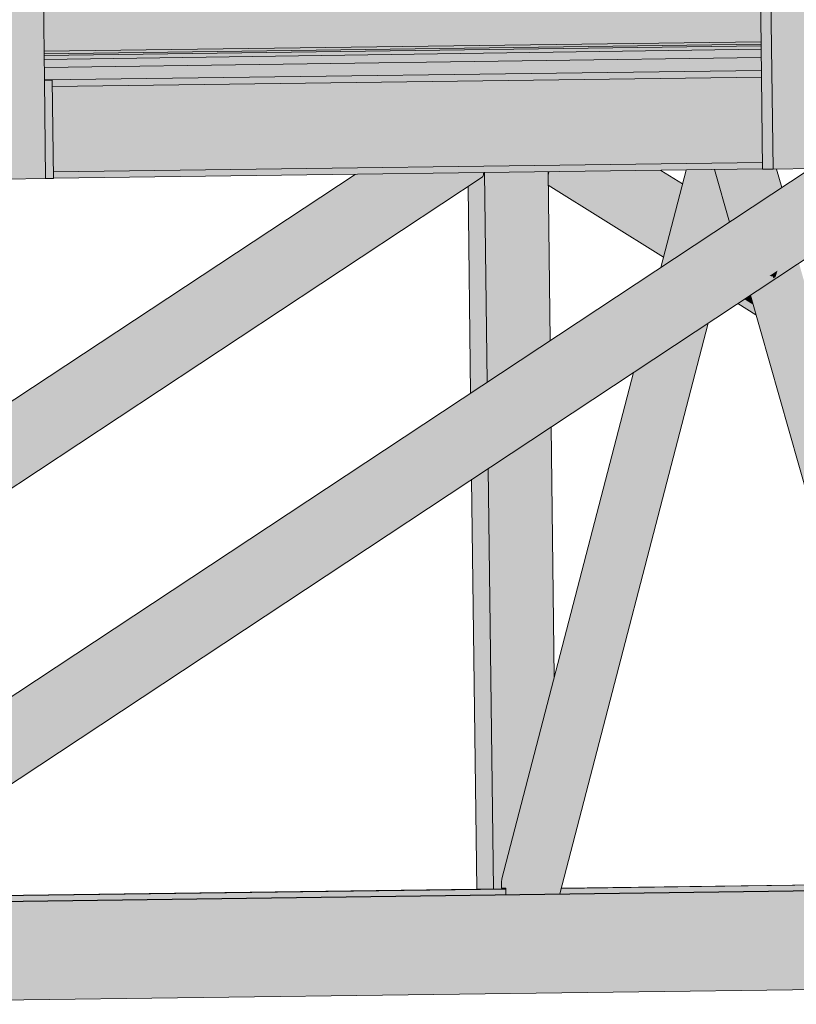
# Model space of a CAD drawing. Header units: centimetres. Extents: x -5472 to 10427, y -400 to 1902.
# Tile 57 of 91: x -4496 to -4401, y 1267 to 1387. Entities that reach past the tile are written whole.
import ezdxf

# ---------------------------------------------------------------- set-up
doc = ezdxf.new("R2010")
doc.units = ezdxf.units.CM
doc.header["$LTSCALE"] = 0.1
doc.header["$MEASUREMENT"] = 0
doc.layers.add('2_kładka_IFC.K_IR', color=7, linetype='Continuous')
doc.layers.add('2_stropy.K_IR', color=7, linetype='Continuous')

# ---------------------------------------------------------------- blocks, each defined once
blk = doc.blocks.new('ElemPrzekroju_5_1')
at = {"layer": '2_stropy.K_IR', "linetype": 'Continuous', "lineweight": 0, "true_color": 0xe0e0e0}
blk.add_hatch(color=254, dxfattribs=at).paths.add_polyline_path([(-4492.77, 1382.83), (-4492.76, 1382.34), (-4405.39, 1383.57), (-4405.4, 1383.98)])
at = {"layer": '2_stropy.K_IR', "linetype": 'Continuous', "lineweight": 0, "true_color": 0x9e9e9e}
blk.add_hatch(color=253, dxfattribs=at).paths.add_polyline_path([(-4492.76, 1382.34), (-4405.39, 1383.57), (-4405.4, 1383.98), (-4492.77, 1382.83), (-4492.77, 1382.53), (-4485.14, 1382.55), (-4488.13, 1382.5), (-4492.77, 1382.49), (-4492.77, 1382.48), (-4489.75, 1382.48), (-4492.76, 1382.44), (-4492.76, 1382.41), (-4482.74, 1382.55), (-4481.52, 1382.55), (-4492.76, 1382.39)])
at = {"layer": '2_stropy.K_IR', "linetype": 'Continuous', "lineweight": 0, "true_color": 0xb1b1b1}
blk.add_hatch(color=253, dxfattribs=at).paths.add_polyline_path([(-4492.76, 1382.34), (-4492.75, 1381.34), (-4405.38, 1382.57), (-4405.39, 1383.57)])
at = {"layer": '2_stropy.K_IR', "linetype": 'Continuous', "lineweight": 0, "true_color": 0x7a7a7a}
blk.add_hatch(color=8, dxfattribs=at).paths.add_polyline_path([(-4492.76, 1382.34), (-4492.75, 1381.34), (-4405.38, 1382.57), (-4405.39, 1383.57)])
at = {"layer": '2_stropy.K_IR', "color": 7, "linetype": 'Continuous', "lineweight": 0}
for p, q in [((-4492.76, 1382.34), (-4405.39, 1383.57)), ((-4405.38, 1382.57), (-4492.75, 1381.34))]:
    blk.add_line(p, q, dxfattribs=at)
blk = doc.blocks.new('ElemPrzekroju_648_1')
at = {"layer": '2_kładka_IFC.K_IR', "linetype": 'Continuous', "lineweight": 0, "true_color": 0x939393}
for points in [[(-4405.41, 1488.47), (-4406.68, 1488.46), (-4406.54, 1476.62), (-4406.46, 1476.62), (-4405.44, 1476.62), (-4405.43, 1476.32), (-4406.53, 1476.31), (-4405.67, 1406.13), (-4405.59, 1406.13), (-4404.57, 1406.13), (-4404.57, 1405.83), (-4405.66, 1405.82), (-4405.21, 1368.98), (-4403.94, 1368.98)], [(-4405.41, 1488.47), (-4406.68, 1488.46), (-4406.54, 1476.62), (-4406.46, 1476.62), (-4405.44, 1476.62), (-4405.43, 1476.32), (-4406.53, 1476.31), (-4405.67, 1406.13), (-4405.59, 1406.13), (-4404.57, 1406.13), (-4404.57, 1405.83), (-4405.66, 1405.82), (-4405.21, 1368.98), (-4403.94, 1368.98)], [(-4532.05, 1306.98), (-4532.05, 1306.82), (-4439.31, 1368.08), (-4439.24, 1368.29)], [(-4532.05, 1306.98), (-4532.05, 1306.82), (-4439.31, 1368.08), (-4439.24, 1368.29)], [(-4519.21, 1279.49), (-4518.96, 1279.5), (-4384.86, 1368.08), (-4384.8, 1368.29)], [(-4519.21, 1279.49), (-4518.96, 1279.5), (-4384.86, 1368.08), (-4384.8, 1368.29)], [(-4439.38, 1368.01), (-4441.1, 1366.88), (-4440.79, 1341.68), (-4438.78, 1343.02), (-4439.09, 1368.55), (-4439.21, 1368.55), (-4439.24, 1368.29), (-4439.31, 1368.08)], [(-4439.38, 1368.01), (-4441.1, 1366.88), (-4440.79, 1341.68), (-4438.78, 1343.02), (-4439.09, 1368.55), (-4439.21, 1368.55), (-4439.24, 1368.29), (-4439.31, 1368.08)], [(-4431.35, 1368.65), (-4431.35, 1368.28), (-4431.31, 1368.39), (-4431.28, 1368.65)], [(-4431.35, 1368.65), (-4431.35, 1368.28), (-4431.31, 1368.39), (-4431.28, 1368.65)], [(-4431.35, 1368.28), (-4431.35, 1368.17), (-4417.04, 1359.24), (-4416.99, 1359.45), (-4431.31, 1368.39)], [(-4431.35, 1368.28), (-4431.35, 1368.17), (-4417.04, 1359.24), (-4416.99, 1359.45), (-4431.31, 1368.39)], [(-4431.31, 1368.39), (-4416.99, 1359.45), (-4416.92, 1359.74), (-4431.2, 1368.65), (-4431.28, 1368.65)], [(-4431.31, 1368.39), (-4416.99, 1359.45), (-4416.92, 1359.74), (-4431.2, 1368.65), (-4431.28, 1368.65)], [(-4414.54, 1368.87), (-4417.63, 1356.98), (-4417.56, 1357.03), (-4414.49, 1368.87)], [(-4414.54, 1368.87), (-4417.63, 1356.98), (-4417.56, 1357.03), (-4414.49, 1368.87)], [(-4417.56, 1357.03), (-4415.59, 1358.34), (-4412.84, 1368.89), (-4414.49, 1368.87)], [(-4417.56, 1357.03), (-4415.59, 1358.34), (-4412.84, 1368.89), (-4414.49, 1368.87)], [(-4415.59, 1358.34), (-4415.38, 1358.47), (-4412.67, 1368.9), (-4412.84, 1368.89)], [(-4415.59, 1358.34), (-4415.38, 1358.47), (-4412.67, 1368.9), (-4412.84, 1368.89)], [(-4412.4, 1368.9), (-4415.06, 1358.68), (-4414.68, 1358.93), (-4412.09, 1368.9)], [(-4412.4, 1368.9), (-4415.06, 1358.68), (-4414.68, 1358.93), (-4412.09, 1368.9)], [(-4414.68, 1358.93), (-4414.29, 1359.19), (-4411.77, 1368.91), (-4412.09, 1368.9)], [(-4414.68, 1358.93), (-4414.29, 1359.19), (-4411.77, 1368.91), (-4412.09, 1368.9)], [(-4411.77, 1368.91), (-4414.29, 1359.19), (-4409.24, 1362.52), (-4411.06, 1368.92)], [(-4411.77, 1368.91), (-4414.29, 1359.19), (-4409.24, 1362.52), (-4411.06, 1368.92)], [(-4411.01, 1368.92), (-4411.06, 1368.92), (-4409.24, 1362.52), (-4409.2, 1362.55)], [(-4411.01, 1368.92), (-4411.06, 1368.92), (-4409.24, 1362.52), (-4409.2, 1362.55)], [(-4409.38, 1368.94), (-4411.01, 1368.92), (-4409.2, 1362.55), (-4407.82, 1363.47)], [(-4409.38, 1368.94), (-4411.01, 1368.92), (-4409.2, 1362.55), (-4407.82, 1363.47)], [(-4409.38, 1368.94), (-4407.82, 1363.47), (-4407.67, 1363.56), (-4409.2, 1368.94)], [(-4409.38, 1368.94), (-4407.82, 1363.47), (-4407.67, 1363.56), (-4409.2, 1368.94)], [(-4405.29, 1354.57), (-4406.67, 1353.66), (-4386.07, 1281.28), (-4385.61, 1281.28), (-4385.66, 1285.59)], [(-4405.29, 1354.57), (-4406.67, 1353.66), (-4386.07, 1281.28), (-4385.61, 1281.28), (-4385.66, 1285.59)], [(-4405.14, 1354.67), (-4405.29, 1354.57), (-4385.66, 1285.59), (-4385.67, 1286.23)], [(-4405.14, 1354.67), (-4405.29, 1354.57), (-4385.66, 1285.59), (-4385.67, 1286.23)], [(-4407.36, 1353.2), (-4406.42, 1352.61), (-4406.51, 1352.91), (-4407.17, 1353.32)], [(-4407.36, 1353.2), (-4406.42, 1352.61), (-4406.51, 1352.91), (-4407.17, 1353.32)], [(-4407.17, 1353.32), (-4406.51, 1352.91), (-4406.62, 1353.31), (-4406.91, 1353.49)], [(-4407.17, 1353.32), (-4406.51, 1352.91), (-4406.62, 1353.31), (-4406.91, 1353.49)], [(-4406.67, 1353.66), (-4406.71, 1353.63), (-4386.13, 1281.28), (-4386.07, 1281.28)], [(-4406.67, 1353.66), (-4406.71, 1353.63), (-4386.13, 1281.28), (-4386.07, 1281.28)], [(-4417.61, 1346.43), (-4434.71, 1280.64), (-4430.46, 1280.69), (-4412.49, 1349.81)], [(-4417.61, 1346.43), (-4434.71, 1280.64), (-4430.46, 1280.69), (-4412.49, 1349.81)], [(-4430.46, 1280.69), (-4430.19, 1280.7), (-4412.16, 1350.03), (-4412.49, 1349.81)], [(-4430.46, 1280.69), (-4430.19, 1280.7), (-4412.16, 1350.03), (-4412.49, 1349.81)], [(-4430.19, 1280.7), (-4430, 1280.7), (-4411.94, 1350.17), (-4412.16, 1350.03)], [(-4430.19, 1280.7), (-4430, 1280.7), (-4411.94, 1350.17), (-4412.16, 1350.03)], [(-4411.94, 1350.17), (-4430, 1280.7), (-4429.93, 1280.7), (-4411.85, 1350.23)], [(-4411.94, 1350.17), (-4430, 1280.7), (-4429.93, 1280.7), (-4411.85, 1350.23)], [(-4420.88, 1344.27), (-4437.03, 1282.13), (-4437.03, 1281.39), (-4436.52, 1281.39), (-4436.51, 1280.61), (-4435.79, 1280.62), (-4418.9, 1345.57)], [(-4420.88, 1344.27), (-4437.03, 1282.13), (-4437.03, 1281.39), (-4436.52, 1281.39), (-4436.51, 1280.61), (-4435.79, 1280.62), (-4418.9, 1345.57)], [(-4418.9, 1345.57), (-4435.79, 1280.62), (-4435.61, 1280.63), (-4418.69, 1345.71)], [(-4418.9, 1345.57), (-4435.79, 1280.62), (-4435.61, 1280.63), (-4418.69, 1345.71)], [(-4435.35, 1280.63), (-4435.03, 1280.63), (-4418, 1346.17), (-4418.38, 1345.92)], [(-4435.35, 1280.63), (-4435.03, 1280.63), (-4418, 1346.17), (-4418.38, 1345.92)], [(-4435.03, 1280.63), (-4434.71, 1280.64), (-4417.61, 1346.43), (-4418, 1346.17)], [(-4435.03, 1280.63), (-4434.71, 1280.64), (-4417.61, 1346.43), (-4418, 1346.17)], [(-4436.98, 1282.55), (-4437.03, 1282.13), (-4420.88, 1344.27), (-4420.95, 1344.22)], [(-4436.98, 1282.55), (-4437.03, 1282.13), (-4420.88, 1344.27), (-4420.95, 1344.22)], [(-4440.67, 1331.2), (-4440.05, 1281.28), (-4438.02, 1281.28), (-4438.65, 1332.53)], [(-4440.67, 1331.2), (-4440.05, 1281.28), (-4438.02, 1281.28), (-4438.65, 1332.53)]]:
    blk.add_hatch(color=252, dxfattribs=at).paths.add_polyline_path(points)
at = {"layer": '2_kładka_IFC.K_IR', "linetype": 'Continuous', "lineweight": 0, "true_color": 0xd1d1d1}
for points in [[(-4403.94, 1368.98), (-4399.1, 1369.05), (-4399.25, 1381.05), (-4400.57, 1488.54), (-4405.41, 1488.47)], [(-4497.42, 1367.76), (-4492.59, 1367.82), (-4492.73, 1379.82), (-4494.05, 1487.31), (-4498.89, 1487.25)], [(-4492.89, 1392.33), (-4492.78, 1383.33), (-4405.4, 1384.48), (-4405.51, 1393.48)], [(-4492.77, 1383.03), (-4492.77, 1382.83), (-4405.4, 1383.98), (-4405.4, 1384.18)], [(-4492.59, 1367.82), (-4491.62, 1367.83), (-4491.77, 1379.83), (-4492.73, 1379.82)], [(-4405.35, 1380.19), (-4491.76, 1379.06), (-4491.63, 1368.66), (-4405.22, 1369.79)], [(-4531.74, 1281.6), (-4531.72, 1280.59), (-4531.65, 1280.59), (-4397.81, 1369), (-4399.44, 1369)], [(-4531.43, 1279.65), (-4531.43, 1279.43), (-4521.74, 1279.56), (-4521.74, 1279.46), (-4520.19, 1279.48), (-4384.75, 1368.95), (-4384.75, 1369.17), (-4396.14, 1369.02)], [(-4533.18, 1279.3), (-4536.43, 1267.26), (-3457.09, 1281.45), (-3457.09, 1293.45), (-3594.91, 1291.64), (-3595.26, 1290.18), (-3590.55, 1290.24), (-3590.24, 1290.24), (-3590.13, 1281.24), (-3610.44, 1280.98), (-3610.75, 1280.98), (-3610.86, 1289.98), (-3603.23, 1290.08), (-3602.88, 1291.53)]]:
    blk.add_hatch(color=254, dxfattribs=at).paths.add_polyline_path(points)
at = {"layer": '2_kładka_IFC.K_IR', "linetype": 'Continuous', "lineweight": 0, "true_color": 0xa3a3a3}
for points in [[(-4405.51, 1393.48), (-4492.89, 1392.33), (-4492.86, 1390.17), (-4408.21, 1391.28), (-4408.12, 1384.45), (-4405.4, 1384.48)], [(-4407.06, 1384.16), (-4407.06, 1383.96), (-4405.4, 1383.98), (-4405.4, 1384.18)], [(-4405.38, 1382.57), (-4492.75, 1381.34), (-4492.73, 1379.84), (-4405.36, 1380.99)], [(-4405.38, 1382.57), (-4492.75, 1381.34), (-4492.73, 1379.84), (-4405.36, 1380.99)], [(-4405.35, 1380.19), (-4408.48, 1380.15), (-4408.35, 1369.75), (-4405.22, 1369.79)], [(-4532.17, 1317.28), (-4532.16, 1316.22), (-4453.22, 1368.36), (-4454.88, 1368.34)], [(-4532.17, 1317.28), (-4532.16, 1316.22), (-4453.22, 1368.36), (-4454.88, 1368.34)], [(-4532.15, 1315.14), (-4532.06, 1307.61), (-4439.82, 1368.54), (-4451.55, 1368.39)], [(-4532.15, 1315.14), (-4532.06, 1307.61), (-4439.82, 1368.54), (-4451.55, 1368.39)], [(-4452.13, 1368.38), (-4532.15, 1315.51), (-4532.15, 1315.14), (-4451.55, 1368.39)], [(-4452.13, 1368.38), (-4532.15, 1315.51), (-4532.15, 1315.14), (-4451.55, 1368.39)], [(-4439.82, 1368.54), (-4532.06, 1307.61), (-4532.05, 1307.26), (-4439.27, 1368.55)], [(-4439.82, 1368.54), (-4532.06, 1307.61), (-4532.05, 1307.26), (-4439.27, 1368.55)], [(-4519.64, 1279.49), (-4519.21, 1279.49), (-4384.8, 1368.29), (-4384.76, 1368.59)], [(-4431.35, 1368.65), (-4439.09, 1368.55), (-4438.78, 1343.02), (-4431.1, 1348.09)], [(-4431.35, 1368.65), (-4439.09, 1368.55), (-4438.78, 1343.02), (-4431.1, 1348.09)], [(-4431.2, 1368.65), (-4416.92, 1359.74), (-4416.83, 1360.05), (-4430.62, 1368.66)], [(-4431.2, 1368.65), (-4416.92, 1359.74), (-4416.83, 1360.05), (-4430.62, 1368.66)], [(-4418.89, 1368.82), (-4430.62, 1368.66), (-4416.83, 1360.05), (-4415.16, 1366.49)], [(-4418.89, 1368.82), (-4430.62, 1368.66), (-4416.83, 1360.05), (-4415.16, 1366.49)], [(-4418.35, 1368.82), (-4418.89, 1368.82), (-4415.16, 1366.49), (-4415.08, 1366.78)], [(-4418.35, 1368.82), (-4418.89, 1368.82), (-4415.16, 1366.49), (-4415.08, 1366.78)], [(-4417.92, 1356.79), (-4412.23, 1360.15), (-4409.89, 1361.02), (-4397.81, 1369), (-4399.44, 1369)], [(-4409.45, 1360.6), (-4409.41, 1360.25), (-4401.35, 1365.58), (-4401.27, 1366)], [(-4409.41, 1360.25), (-4409.36, 1355.92), (-4404.38, 1355.98), (-4403.41, 1356.62), (-4401.35, 1365.58)], [(-4404.38, 1355.98), (-4403.97, 1355.9), (-4403.53, 1356.19), (-4403.41, 1356.62)], [(-4406.71, 1353.63), (-4406.91, 1353.49), (-4406.62, 1353.31)], [(-4406.71, 1353.63), (-4406.91, 1353.49), (-4406.62, 1353.31)], [(-4438.65, 1332.53), (-4438.02, 1281.28), (-4436.52, 1281.3), (-4436.52, 1281.39), (-4437.03, 1281.39), (-4437.03, 1282.13), (-4436.98, 1282.55), (-4430.6, 1307.11), (-4430.97, 1337.6)], [(-4438.65, 1332.53), (-4438.02, 1281.28), (-4436.52, 1281.3), (-4436.52, 1281.39), (-4437.03, 1281.39), (-4437.03, 1282.13), (-4436.98, 1282.55), (-4430.6, 1307.11), (-4430.97, 1337.6)], [(-4429.93, 1280.7), (-4386.13, 1281.28), (-4386.32, 1281.95), (-4429.75, 1281.38)], [(-4429.93, 1280.7), (-4386.13, 1281.28), (-4386.32, 1281.95), (-4429.75, 1281.38)], [(-4517.83, 1280.22), (-4518.88, 1279.53), (-4436.51, 1280.61), (-4436.52, 1281.29)], [(-4517.83, 1280.22), (-4518.88, 1279.53), (-4436.51, 1280.61), (-4436.52, 1281.29)]]:
    blk.add_hatch(color=253, dxfattribs=at).paths.add_polyline_path(points)
at = {"layer": '2_kładka_IFC.K_IR', "linetype": 'Continuous', "lineweight": 0, "true_color": 0xf0f0f0}
for points in [[(-4405.4, 1384.48), (-4492.78, 1383.33), (-4492.77, 1383.12), (-4405.4, 1384.27)], [(-4405.36, 1380.76), (-4491.76, 1379.62), (-4491.76, 1379.06), (-4405.35, 1380.19)]]:
    blk.add_hatch(color=7, dxfattribs=at).paths.add_polyline_path(points)
at = {"layer": '2_kładka_IFC.K_IR', "linetype": 'Continuous', "lineweight": 0, "true_color": 0xf8f8f8}
for points in [[(-4405.4, 1384.27), (-4492.77, 1383.12), (-4492.77, 1383.03), (-4405.4, 1384.18)], [(-4408.62, 1368.95), (-4407.18, 1363.89), (-4406.91, 1364.06), (-4408.31, 1368.95)], [(-4403.58, 1368.99), (-4403.77, 1368.99), (-4403.09, 1366.59), (-4402.93, 1366.7)], [(-4404.38, 1355.17), (-4404.65, 1354.99), (-4385.69, 1288.36), (-4385.71, 1289.54)]]:
    blk.add_hatch(color=7, dxfattribs=at).paths.add_polyline_path(points)
at = {"layer": '2_kładka_IFC.K_IR', "linetype": 'Continuous', "lineweight": 0, "true_color": 0xe8e8e8}
for points in [[(-4405.4, 1384.18), (-4492.77, 1383.03), (-4492.77, 1383.03), (-4405.4, 1384.18)], [(-4491.77, 1379.83), (-4492.73, 1379.83), (-4492.73, 1379.82)], [(-4397.63, 1369), (-4531.57, 1280.52), (-4531.5, 1280.31), (-4397.24, 1369)], [(-4397.24, 1369), (-4531.5, 1280.31), (-4531.45, 1280.01), (-4396.72, 1369.01)], [(-4523.77, 1279.47), (-4536.23, 1279.3), (-4533.18, 1279.3), (-3602.88, 1291.53), (-3602.88, 1291.54), (-3605.12, 1291.51), (-3607.16, 1291.51), (-3607.16, 1291.52), (-3753.08, 1289.6), (-3753.08, 1289.57), (-3760.81, 1289.46), (-3762.85, 1289.46), (-3762.85, 1289.47), (-3908.77, 1287.55), (-3908.77, 1287.52), (-3916.5, 1287.42), (-3918.54, 1287.42), (-3918.54, 1287.42), (-4064.46, 1285.51), (-4064.46, 1285.47), (-4072.19, 1285.37), (-4074.23, 1285.37), (-4074.23, 1285.38), (-4220.15, 1283.46), (-4220.14, 1283.43), (-4227.88, 1283.32), (-4229.92, 1283.32), (-4229.92, 1283.33), (-4375.83, 1281.41), (-4375.83, 1281.38), (-4383.57, 1281.28), (-4385.61, 1281.28), (-4385.61, 1281.28), (-4518.88, 1279.53), (-4518.92, 1279.5), (-4518.96, 1279.5), (-4519.21, 1279.49), (-4519.64, 1279.49), (-4520.19, 1279.48), (-4521.74, 1279.46), (-4521.84, 1279.46), (-4521.84, 1279.48), (-4522.12, 1279.48), (-4523.67, 1279.46), (-4523.77, 1279.46)]]:
    blk.add_hatch(color=254, dxfattribs=at).paths.add_polyline_path(points)
at = {"layer": '2_kładka_IFC.K_IR', "linetype": 'Continuous', "lineweight": 0, "true_color": 0xaaaaaa}
for points in [[(-4405.4, 1384.48), (-4408.12, 1384.45), (-4408.07, 1384.24), (-4405.4, 1384.27)], [(-4405.4, 1384.27), (-4408.07, 1384.24), (-4407.94, 1384.15), (-4405.4, 1384.18)], [(-4407.94, 1384.15), (-4407.06, 1384.16), (-4405.4, 1384.18), (-4405.4, 1384.18)], [(-4492.73, 1379.84), (-4492.73, 1379.83), (-4491.77, 1379.83), (-4491.76, 1379.62), (-4405.36, 1380.76), (-4405.36, 1380.99)], [(-4492.73, 1379.84), (-4492.73, 1379.83), (-4491.77, 1379.83), (-4491.76, 1379.62), (-4405.36, 1380.76), (-4405.36, 1380.99)], [(-4491.76, 1379.62), (-4491.76, 1379.29), (-4408.54, 1380.38), (-4408.48, 1380.15), (-4405.35, 1380.19), (-4405.36, 1380.76)], [(-4405.22, 1369.79), (-4491.63, 1368.66), (-4491.62, 1368.09), (-4405.21, 1369.23)], [(-4532.16, 1315.85), (-4532.15, 1315.51), (-4452.13, 1368.38), (-4452.65, 1368.37)], [(-4532.16, 1315.85), (-4532.15, 1315.51), (-4452.13, 1368.38), (-4452.65, 1368.37)], [(-4453.22, 1368.36), (-4532.16, 1316.22), (-4532.16, 1316.09), (-4453.03, 1368.37)], [(-4453.22, 1368.36), (-4532.16, 1316.22), (-4532.16, 1316.09), (-4453.03, 1368.37)], [(-4453.03, 1368.37), (-4532.16, 1316.09), (-4532.16, 1315.85), (-4452.65, 1368.37)], [(-4453.03, 1368.37), (-4532.16, 1316.09), (-4532.16, 1315.85), (-4452.65, 1368.37)], [(-4409.89, 1361.02), (-4409.71, 1361.02), (-4397.63, 1369), (-4397.81, 1369)], [(-4397.63, 1369), (-4409.71, 1361.02), (-4409.56, 1360.87), (-4401.32, 1366.31), (-4401.4, 1366.38), (-4400.96, 1366.55), (-4397.24, 1369)], [(-4408.94, 1368.95), (-4407.45, 1363.71), (-4407.18, 1363.89), (-4408.62, 1368.95)], [(-4403.58, 1368.99), (-4402.93, 1366.7), (-4402.87, 1366.74), (-4403.51, 1368.99)], [(-4409.56, 1360.87), (-4409.45, 1360.6), (-4401.27, 1366), (-4401.26, 1366.14), (-4401.32, 1366.31)], [(-4392.6, 1311.54), (-4392.31, 1311.63), (-4404.65, 1354.99), (-4404.92, 1354.81)], [(-4429.74, 1281.42), (-4429.75, 1281.38), (-4386.32, 1281.95), (-4386.33, 1281.99)], [(-4429.74, 1281.42), (-4429.75, 1281.38), (-4386.32, 1281.95), (-4386.33, 1281.99)], [(-4517.83, 1280.22), (-4436.52, 1281.29), (-4436.52, 1281.3), (-4438.02, 1281.28), (-4440.05, 1281.28), (-4440.05, 1281.28), (-4517.77, 1280.26)], [(-4517.83, 1280.22), (-4436.52, 1281.29), (-4436.52, 1281.3), (-4438.02, 1281.28), (-4440.05, 1281.28), (-4440.05, 1281.28), (-4517.77, 1280.26)]]:
    blk.add_hatch(color=253, dxfattribs=at).paths.add_polyline_path(points)
at = {"layer": '2_kładka_IFC.K_IR', "linetype": 'Continuous', "lineweight": 0, "true_color": 0x9b9b9b}
for points in [[(-4405.22, 1369.79), (-4408.35, 1369.75), (-4408.49, 1369.18), (-4405.21, 1369.23)], [(-4439.27, 1368.55), (-4532.05, 1307.26), (-4532.05, 1306.98), (-4439.24, 1368.29), (-4439.21, 1368.55)], [(-4439.27, 1368.55), (-4532.05, 1307.26), (-4532.05, 1306.98), (-4439.24, 1368.29), (-4439.21, 1368.55)], [(-4405.21, 1369.23), (-4491.62, 1368.09), (-4491.62, 1367.86), (-4405.21, 1369)], [(-4405.21, 1369.23), (-4491.62, 1368.09), (-4491.62, 1367.86), (-4405.21, 1369)], [(-4415.38, 1358.47), (-4415.06, 1358.68), (-4412.4, 1368.9), (-4412.67, 1368.9)], [(-4415.38, 1358.47), (-4415.06, 1358.68), (-4412.4, 1368.9), (-4412.67, 1368.9)], [(-4408.94, 1368.95), (-4409.2, 1368.94), (-4407.67, 1363.56), (-4407.45, 1363.71)], [(-4439.31, 1368.08), (-4532.05, 1306.82), (-4532.05, 1306.8), (-4439.38, 1368.01)], [(-4439.31, 1368.08), (-4532.05, 1306.82), (-4532.05, 1306.8), (-4439.38, 1368.01)], [(-4518.96, 1279.5), (-4518.92, 1279.5), (-4384.94, 1368.01), (-4384.86, 1368.08)], [(-4518.96, 1279.5), (-4518.92, 1279.5), (-4384.94, 1368.01), (-4384.86, 1368.08)], [(-4417.04, 1359.24), (-4431.35, 1368.17), (-4431.35, 1368.05), (-4417.07, 1359.14)], [(-4417.04, 1359.24), (-4431.35, 1368.17), (-4431.35, 1368.05), (-4417.07, 1359.14)], [(-4431.35, 1368.05), (-4431.33, 1367.03), (-4417.3, 1358.27), (-4417.07, 1359.14)], [(-4431.35, 1368.05), (-4431.33, 1367.03), (-4417.3, 1358.27), (-4417.07, 1359.14)], [(-4403.97, 1355.9), (-4403.9, 1355.67), (-4403.65, 1355.83), (-4403.53, 1356.19)], [(-4405.14, 1354.67), (-4392.82, 1311.35), (-4392.6, 1311.54), (-4404.92, 1354.81)], [(-4408.25, 1352.61), (-4406.03, 1351.23), (-4406.38, 1352.47), (-4407.45, 1353.14)], [(-4408.25, 1352.61), (-4406.03, 1351.23), (-4406.38, 1352.47), (-4407.45, 1353.14)], [(-4407.36, 1353.2), (-4407.45, 1353.14), (-4406.38, 1352.47), (-4406.42, 1352.61)], [(-4407.36, 1353.2), (-4407.45, 1353.14), (-4406.38, 1352.47), (-4406.42, 1352.61)], [(-4435.61, 1280.63), (-4435.35, 1280.63), (-4418.38, 1345.92), (-4418.69, 1345.71)], [(-4435.61, 1280.63), (-4435.35, 1280.63), (-4418.38, 1345.92), (-4418.69, 1345.71)]]:
    blk.add_hatch(color=253, dxfattribs=at).paths.add_polyline_path(points)
at = {"layer": '2_kładka_IFC.K_IR', "linetype": 'Continuous', "lineweight": 0, "true_color": 0xd9d9d9}
for points in [[(-4531.65, 1280.59), (-4531.57, 1280.52), (-4397.63, 1369), (-4397.81, 1369)], [(-4531.45, 1280.01), (-4531.43, 1279.65), (-4396.14, 1369.02), (-4396.72, 1369.01)]]:
    blk.add_hatch(color=254, dxfattribs=at).paths.add_polyline_path(points)
at = {"layer": '2_kładka_IFC.K_IR', "linetype": 'Continuous', "lineweight": 0, "true_color": 0xc2c2c2}
blk.add_hatch(color=9, dxfattribs=at).paths.add_polyline_path([(-4384.75, 1368.95), (-4520.19, 1279.48), (-4519.64, 1279.49), (-4384.76, 1368.59)])
at = {"layer": '2_kładka_IFC.K_IR', "linetype": 'Continuous', "lineweight": 0, "true_color": 0xb2b2b2}
for points in [[(-4417.92, 1368.83), (-4418.35, 1368.82), (-4415.08, 1366.78), (-4415.02, 1367.02)], [(-4417.92, 1368.83), (-4418.35, 1368.82), (-4415.08, 1366.78), (-4415.02, 1367.02)], [(-4417.66, 1368.83), (-4417.92, 1368.83), (-4415.02, 1367.02), (-4414.99, 1367.16)], [(-4417.66, 1368.83), (-4417.92, 1368.83), (-4415.02, 1367.02), (-4414.99, 1367.16)], [(-4417.63, 1368.83), (-4417.66, 1368.83), (-4414.99, 1367.16), (-4414.98, 1367.18)], [(-4417.63, 1368.83), (-4417.66, 1368.83), (-4414.99, 1367.16), (-4414.98, 1367.18)], [(-4408.62, 1368.95), (-4407.18, 1363.89), (-4406.91, 1364.06), (-4408.31, 1368.95)], [(-4408.31, 1368.95), (-4406.91, 1364.06), (-4403.32, 1366.44), (-4404.04, 1368.98), (-4405.21, 1368.98), (-4405.21, 1369)], [(-4404.04, 1368.98), (-4403.32, 1366.44), (-4403.09, 1366.59), (-4403.77, 1368.99), (-4403.94, 1368.98)], [(-4403.58, 1368.99), (-4403.77, 1368.99), (-4403.09, 1366.59), (-4402.93, 1366.7)], [(-4391.99, 1311.62), (-4387.45, 1310.66), (-4400.79, 1357.54), (-4404.38, 1355.17)], [(-4404.65, 1354.99), (-4392.31, 1311.63), (-4391.99, 1311.62), (-4404.38, 1355.17)]]:
    blk.add_hatch(color=253, dxfattribs=at).paths.add_polyline_path(points)
at = {"layer": '2_kładka_IFC.K_IR', "linetype": 'Continuous', "lineweight": 0, "true_color": 0xbababa}
for points in [[(-4408.94, 1368.95), (-4409.2, 1368.94), (-4407.67, 1363.56), (-4407.45, 1363.71)], [(-4404.92, 1354.81), (-4405.14, 1354.67), (-4385.67, 1286.23), (-4385.68, 1287.2)]]:
    blk.add_hatch(color=9, dxfattribs=at).paths.add_polyline_path(points)
at = {"layer": '2_kładka_IFC.K_IR', "linetype": 'Continuous', "lineweight": 0, "true_color": 0xe1e1e1}
for points in [[(-4408.94, 1368.95), (-4407.45, 1363.71), (-4407.18, 1363.89), (-4408.62, 1368.95)], [(-4403.58, 1368.99), (-4402.93, 1366.7), (-4402.87, 1366.74), (-4403.51, 1368.99)], [(-4404.92, 1354.81), (-4385.68, 1287.2), (-4385.69, 1288.36), (-4404.65, 1354.99)]]:
    blk.add_hatch(color=254, dxfattribs=at).paths.add_polyline_path(points)
at = {"layer": '2_kładka_IFC.K_IR', "linetype": 'Continuous', "lineweight": 0, "true_color": 0xffffff}
for points in [[(-4408.31, 1368.95), (-4406.91, 1364.06), (-4403.32, 1366.44), (-4404.04, 1368.98), (-4405.21, 1368.98), (-4405.21, 1369)], [(-4404.04, 1368.98), (-4403.32, 1366.44), (-4403.09, 1366.59), (-4403.77, 1368.99), (-4403.94, 1368.98)], [(-4404.38, 1355.17), (-4385.71, 1289.54), (-4385.9, 1305.23), (-4400.79, 1357.54)]]:
    blk.add_hatch(color=7, dxfattribs=at).paths.add_polyline_path(points)
at = {"layer": '2_kładka_IFC.K_IR', "color": 7, "linetype": 'Continuous', "lineweight": 15}
for p, q in [((-4405.41, 1488.47), (-4403.94, 1368.98)), ((-4494.05, 1487.31), (-4492.73, 1379.82)), ((-4405.52, 1393.78), (-4405.4, 1384.18)), ((-4405.4, 1384.48), (-4492.78, 1383.33)), ((-4405.4, 1384.18), (-4492.77, 1383.03)), ((-4405.4, 1384.18), (-4492.77, 1383.03)), ((-4405.4, 1383.98), (-4492.77, 1382.83)), ((-4405.4, 1383.98), (-4405.4, 1384.18)), ((-4405.4, 1383.98), (-4405.21, 1368.98)), ((-4492.73, 1379.84), (-4405.36, 1380.99)), ((-4491.77, 1379.83), (-4492.73, 1379.83)), ((-4491.77, 1379.83), (-4492.73, 1379.82)), ((-4492.59, 1367.82), (-4492.73, 1379.82)), ((-4491.62, 1367.83), (-4491.77, 1379.83)), ((-4491.76, 1379.06), (-4405.35, 1380.19)), ((-4491.63, 1368.66), (-4405.22, 1369.79)), ((-4532.17, 1317.28), (-4454.88, 1368.34)), ((-4531.74, 1281.6), (-4399.44, 1369)), ((-4491.62, 1367.86), (-4405.21, 1369)), ((-4439.31, 1368.08), (-4439.24, 1368.29)), ((-4439.24, 1368.29), (-4439.21, 1368.55)), ((-4439.09, 1368.55), (-4438.78, 1343.02)), ((-4431.35, 1368.65), (-4431.1, 1348.09)), ((-4431.31, 1368.39), (-4431.35, 1368.28)), ((-4431.28, 1368.65), (-4431.31, 1368.39)), ((-4414.54, 1368.87), (-4417.63, 1356.98)), ((-4417.63, 1368.83), (-4414.98, 1367.18)), ((-4409.24, 1362.52), (-4411.06, 1368.92)), ((-4403.94, 1368.98), (-4405.21, 1368.98)), ((-4399.1, 1369.05), (-4403.94, 1368.98)), ((-4402.87, 1366.74), (-4403.51, 1368.99)), ((-4532.05, 1306.8), (-4439.38, 1368.01)), ((-4518.92, 1279.5), (-4384.94, 1368.01)), ((-4492.59, 1367.82), (-4497.42, 1367.76)), ((-4491.62, 1367.83), (-4492.59, 1367.82)), ((-4439.38, 1368.01), (-4439.31, 1368.08)), ((-4441.1, 1366.88), (-4440.79, 1341.68)), ((-4431.33, 1367.03), (-4417.3, 1358.27)), ((-4386.13, 1281.28), (-4406.71, 1353.63)), ((-4408.25, 1352.61), (-4406.03, 1351.23)), ((-4411.85, 1350.23), (-4429.93, 1280.7)), ((-4420.95, 1344.22), (-4436.98, 1282.55)), ((-4430.97, 1337.6), (-4430.6, 1307.11)), ((-4438.65, 1332.53), (-4438.02, 1281.28)), ((-4440.67, 1331.2), (-4440.05, 1281.28)), ((-4533.18, 1279.3), (-3602.88, 1291.53)), ((-4436.98, 1282.55), (-4437.03, 1282.13)), ((-4437.03, 1282.13), (-4437.03, 1281.39)), ((-4429.75, 1281.38), (-4386.32, 1281.95)), ((-4429.74, 1281.42), (-4386.33, 1281.99)), ((-4536.43, 1267.26), (-3457.09, 1281.45)), ((-4518.88, 1279.53), (-4385.61, 1281.28)), ((-4517.83, 1280.22), (-4436.52, 1281.29)), ((-4517.77, 1280.26), (-4440.05, 1281.28)), ((-4438.02, 1281.28), (-4440.05, 1281.28)), ((-4436.52, 1281.3), (-4438.02, 1281.28)), ((-4437.03, 1281.39), (-4436.52, 1281.39)), ((-4436.52, 1281.39), (-4436.51, 1280.61))]:
    blk.add_line(p, q, dxfattribs=at)

msp = doc.modelspace()

# ---------------------------------------------------------------- block references
at = {"layer": '2_kładka_IFC.K_IR', "lineweight": 0}
msp.add_blockref('ElemPrzekroju_648_1', (0, 0), dxfattribs=at)
at = {"layer": '2_stropy.K_IR', "lineweight": 0}
msp.add_blockref('ElemPrzekroju_5_1', (0, 0), dxfattribs=at)

doc.saveas('drawing.dxf')
